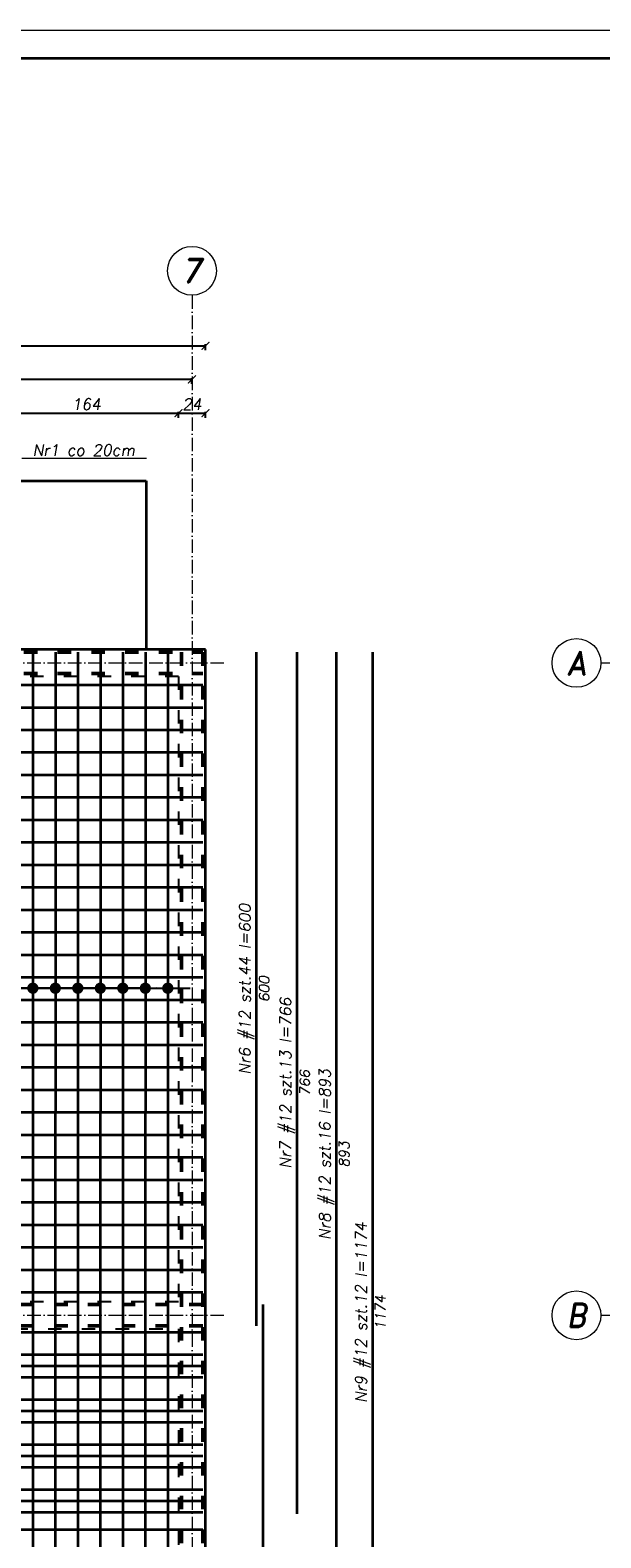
# Model space of a CAD drawing. Header units: millimetres. Extents: x 295948 to 312016, y 6878 to 18016.
# Tile 202 of 252: x 308267 to 308774, y 14501 to 15842. Entities that reach past the tile are written whole.
import ezdxf

# ---------------------------------------------------------------- set-up
doc = ezdxf.new("R2010")
doc.units = ezdxf.units.MM
doc.linetypes.add('ACAD_ISO03W100', pattern=[30, 12, -18])
doc.linetypes.add('ACAD_ISO10W100', pattern=[18, 12, -3, 0, -3])
for name, color, linetype, lineweight in [('konstrukcja', 3, 'Continuous', 35), ('konstrukcja wymiary', 1, 'Continuous', 13), ('opisy', 2, 'Continuous', 18), ('osie', 5, 'ACAD_ISO10W100', 13), ('zbrojenie', 4, 'Continuous', 50), ('zbrojenie płyty', 141, 'Continuous', 35)]:
    doc.layers.add(name, color=color, linetype=linetype, lineweight=lineweight)
doc.layers.add('przerywane', color=6, linetype='ACAD_ISO03W100')
doc.styles.add('KONSTRUKCJA', font='romand.shx', dxfattribs={"oblique": 10})
doc.styles.get("Standard").update_dxf_attribs({"font": 'romand.shx', "oblique": 10})
doc.dimstyles.new('150', dxfattribs={"dimtxt": 10, "dimasz": 7, "dimexe": 1.25, "dimexo": 0.625, "dimgap": 3, "dimtad": 1, "dimdec": 0, "dimrnd": 0.5, "dimtxsty": 'KONSTRUKCJA', "dimblk": 'ARCHTICK', "dimcen": 2.5, "dimadec": 0, "dimazin": 0, "dimtfac": 1, "dimtdec": 0, "dimtix": 1, "dimtmove": 0, "dimatfit": 3, "dimfxl": 4, "dimfxlon": 1, "dimarcsym": 0})
doc.dimstyles.new('kropki', dxfattribs={"dimtxt": 0.001, "dimasz": 10, "dimexe": 1.25, "dimexo": 0.625, "dimgap": 1, "dimtad": 1, "dimtxsty": 'Standard', "dimblk": 'DOT', "dimcen": 2.5, "dimadec": 0, "dimazin": 0, "dimtfac": 1, "dimtmove": 0, "dimatfit": 3, "dimfxl": 1, "dimfxlon": 1, "dimarcsym": 0})

# ---------------------------------------------------------------- blocks, each defined once
blk = doc.blocks.new('_ArchTick')
at = {"color": 0, "linetype": 'ByBlock', "lineweight": 13, "const_width": 0.15}
blk.add_lwpolyline([(-0.5, -0.5), (0.5, 0.5)], dxfattribs=at)
blk = doc.blocks.new('*D898')
at = {"layer": 'Defpoints', "color": 0, "transparency": 16777216}
for p in [(308398.4, 15501.2), (308234.4, 14393.2), (308398.4, 14393.2)]:
    blk.add_point(p, dxfattribs=at)
at = {"layer": 'konstrukcja wymiary', "color": 0, "lineweight": -2, "transparency": 16777216}
for p, q in [((308234.4, 15497.2), (308234.4, 15502.5)), ((308234.4, 15501.2), (308398.4, 15501.2)), ((308398.4, 15497.2), (308398.4, 15502.5))]:
    blk.add_line(p, q, dxfattribs=at)
at = {"layer": 'konstrukcja wymiary', "color": 0, "lineweight": -2, "transparency": 16777216, "xscale": 7, "yscale": 7, "zscale": 7, "rotation": 180}
blk.add_blockref('_ArchTick', (308234.4, 15501.2), dxfattribs=at)
at = {"layer": 'konstrukcja wymiary', "color": 0, "lineweight": -2, "transparency": 16777216, "xscale": 7, "yscale": 7, "zscale": 7}
blk.add_blockref('_ArchTick', (308398.4, 15501.2), dxfattribs=at)
at = {"layer": 'konstrukcja wymiary', "color": 0, "transparency": 16777216, "insert": (308316.4, 15509.2), "char_height": 10, "attachment_point": 5, "style": 'KONSTRUKCJA'}
blk.add_mtext('164', dxfattribs=at)
blk = doc.blocks.new('*D899')
at = {"layer": 'Defpoints', "color": 0, "transparency": 16777216}
for p in [(308422.4, 15501.2), (308422.4, 15291.2), (308398.4, 14393.2)]:
    blk.add_point(p, dxfattribs=at)
at = {"layer": 'konstrukcja wymiary', "color": 0, "lineweight": -2, "transparency": 16777216}
for p, q in [((308398.4, 15497.2), (308398.4, 15502.5)), ((308398.4, 15501.2), (308422.4, 15501.2)), ((308422.4, 15497.2), (308422.4, 15502.5))]:
    blk.add_line(p, q, dxfattribs=at)
at = {"layer": 'konstrukcja wymiary', "color": 0, "lineweight": -2, "transparency": 16777216, "xscale": 7, "yscale": 7, "zscale": 7, "rotation": 180}
blk.add_blockref('_ArchTick', (308398.4, 15501.2), dxfattribs=at)
at = {"layer": 'konstrukcja wymiary', "color": 0, "lineweight": -2, "transparency": 16777216, "xscale": 7, "yscale": 7, "zscale": 7}
blk.add_blockref('_ArchTick', (308422.4, 15501.2), dxfattribs=at)
at = {"layer": 'konstrukcja wymiary', "color": 0, "transparency": 16777216, "insert": (308410.4, 15509.2), "char_height": 10, "attachment_point": 5, "style": 'KONSTRUKCJA'}
blk.add_mtext('24', dxfattribs=at)
blk = doc.blocks.new('*D900')
at = {"layer": 'Defpoints', "color": 0, "transparency": 16777216}
for p in [(307990.4, 15531.2), (307990.4, 15291.2), (308410.4, 15291.2)]:
    blk.add_point(p, dxfattribs=at)
at = {"layer": 'konstrukcja wymiary', "color": 0, "lineweight": -2, "transparency": 16777216}
for p, q in [((307990.4, 15527.2), (307990.4, 15532.5)), ((308410.4, 15531.2), (307990.4, 15531.2)), ((308410.4, 15527.2), (308410.4, 15532.5))]:
    blk.add_line(p, q, dxfattribs=at)
at = {"layer": 'konstrukcja wymiary', "color": 0, "lineweight": -2, "transparency": 16777216, "xscale": 7, "yscale": 7, "zscale": 7, "rotation": 180}
blk.add_blockref('_ArchTick', (307990.4, 15531.2), dxfattribs=at)
at = {"layer": 'konstrukcja wymiary', "color": 0, "lineweight": -2, "transparency": 16777216, "xscale": 7, "yscale": 7, "zscale": 7}
blk.add_blockref('_ArchTick', (308410.4, 15531.2), dxfattribs=at)
at = {"layer": 'konstrukcja wymiary', "color": 0, "transparency": 16777216, "insert": (308200.4, 15539.2), "char_height": 10, "attachment_point": 5, "style": 'KONSTRUKCJA'}
blk.add_mtext('420', dxfattribs=at)
blk = doc.blocks.new('*D882')
at = {"layer": 'Defpoints', "color": 0, "transparency": 16777216}
for p in [(308422.4, 15561.2), (306638.4, 15291.2), (308422.4, 15291.2)]:
    blk.add_point(p, dxfattribs=at)
at = {"layer": 'konstrukcja wymiary', "color": 0, "lineweight": -2, "transparency": 16777216}
for p, q in [((306638.4, 15557.2), (306638.4, 15562.5)), ((306638.4, 15561.2), (308422.4, 15561.2)), ((308422.4, 15557.2), (308422.4, 15562.5))]:
    blk.add_line(p, q, dxfattribs=at)
at = {"layer": 'konstrukcja wymiary', "color": 0, "lineweight": -2, "transparency": 16777216, "xscale": 7, "yscale": 7, "zscale": 7, "rotation": 180}
blk.add_blockref('_ArchTick', (306638.4, 15561.2), dxfattribs=at)
at = {"layer": 'konstrukcja wymiary', "color": 0, "lineweight": -2, "transparency": 16777216, "xscale": 7, "yscale": 7, "zscale": 7}
blk.add_blockref('_ArchTick', (308422.4, 15561.2), dxfattribs=at)
at = {"layer": 'konstrukcja wymiary', "color": 0, "transparency": 16777216, "insert": (307530.4, 15569.2), "char_height": 10, "attachment_point": 5, "style": 'KONSTRUKCJA'}
blk.add_mtext('1784', dxfattribs=at)
blk = doc.blocks.new('_Dot')
at = {"color": 0, "linetype": 'ByBlock', "lineweight": -2}
blk.add_line((-0.5, 0), (-1, 0), dxfattribs=at)
at = {"color": 0, "linetype": 'ByBlock', "const_width": 0.5}
blk.add_lwpolyline([(-0.25, 0, 1), (0.25, 0, 1)], format="xyb", close=True, dxfattribs=at)
blk = doc.blocks.new('*D804')
at = {"layer": 'Defpoints', "color": 0, "transparency": 16777216}
for p in [(308268.9, 14990), (308248.9, 14979.7), (308268.9, 14979.7)]:
    blk.add_point(p, dxfattribs=at)
at = {"layer": 'konstrukcja wymiary', "color": 0, "lineweight": -2, "transparency": 16777216}
for p, q in [((308238.9, 14990), (308228.9, 14990)), ((308248.9, 14989), (308248.9, 14991.2)), ((308248.9, 14990), (308268.9, 14990)), ((308268.9, 14989), (308268.9, 14991.2)), ((308278.9, 14990), (308288.9, 14990))]:
    blk.add_line(p, q, dxfattribs=at)
at = {"layer": 'konstrukcja wymiary', "color": 0, "lineweight": -2, "transparency": 16777216, "xscale": 10, "yscale": 10, "zscale": 10}
blk.add_blockref('_Dot', (308248.9, 14990), dxfattribs=at)
at = {"layer": 'konstrukcja wymiary', "color": 0, "lineweight": -2, "transparency": 16777216, "xscale": 10, "yscale": 10, "zscale": 10, "rotation": 180}
blk.add_blockref('_Dot', (308268.9, 14990), dxfattribs=at)
at = {"layer": 'konstrukcja wymiary', "color": 0, "transparency": 16777216, "insert": (308258.9, 14991), "char_height": 0.001, "attachment_point": 5}
blk.add_mtext('20', dxfattribs=at)
blk = doc.blocks.new('*D805')
at = {"layer": 'Defpoints', "color": 0, "transparency": 16777216}
for p in [(308288.9, 14990), (308268.9, 14979.7), (308288.9, 14979.7)]:
    blk.add_point(p, dxfattribs=at)
at = {"layer": 'konstrukcja wymiary', "color": 0, "lineweight": -2, "transparency": 16777216}
for p, q in [((308258.9, 14990), (308248.9, 14990)), ((308268.9, 14989), (308268.9, 14991.2)), ((308268.9, 14990), (308288.9, 14990)), ((308288.9, 14989), (308288.9, 14991.2)), ((308298.9, 14990), (308308.9, 14990))]:
    blk.add_line(p, q, dxfattribs=at)
at = {"layer": 'konstrukcja wymiary', "color": 0, "lineweight": -2, "transparency": 16777216, "xscale": 10, "yscale": 10, "zscale": 10}
blk.add_blockref('_Dot', (308268.9, 14990), dxfattribs=at)
at = {"layer": 'konstrukcja wymiary', "color": 0, "lineweight": -2, "transparency": 16777216, "xscale": 10, "yscale": 10, "zscale": 10, "rotation": 180}
blk.add_blockref('_Dot', (308288.9, 14990), dxfattribs=at)
at = {"layer": 'konstrukcja wymiary', "color": 0, "transparency": 16777216, "insert": (308278.9, 14991), "char_height": 0.001, "attachment_point": 5}
blk.add_mtext('20', dxfattribs=at)
blk = doc.blocks.new('*D806')
at = {"layer": 'Defpoints', "color": 0, "transparency": 16777216}
for p in [(308308.9, 14990), (308288.9, 14979.7), (308308.9, 14979.7)]:
    blk.add_point(p, dxfattribs=at)
at = {"layer": 'konstrukcja wymiary', "color": 0, "lineweight": -2, "transparency": 16777216}
for p, q in [((308278.9, 14990), (308268.9, 14990)), ((308288.9, 14989), (308288.9, 14991.2)), ((308288.9, 14990), (308308.9, 14990)), ((308308.9, 14989), (308308.9, 14991.2)), ((308318.9, 14990), (308328.9, 14990))]:
    blk.add_line(p, q, dxfattribs=at)
at = {"layer": 'konstrukcja wymiary', "color": 0, "lineweight": -2, "transparency": 16777216, "xscale": 10, "yscale": 10, "zscale": 10}
blk.add_blockref('_Dot', (308288.9, 14990), dxfattribs=at)
at = {"layer": 'konstrukcja wymiary', "color": 0, "lineweight": -2, "transparency": 16777216, "xscale": 10, "yscale": 10, "zscale": 10, "rotation": 180}
blk.add_blockref('_Dot', (308308.9, 14990), dxfattribs=at)
at = {"layer": 'konstrukcja wymiary', "color": 0, "transparency": 16777216, "insert": (308298.9, 14991), "char_height": 0.001, "attachment_point": 5}
blk.add_mtext('20', dxfattribs=at)
blk = doc.blocks.new('*D807')
at = {"layer": 'Defpoints', "color": 0, "transparency": 16777216}
for p in [(308328.9, 14990), (308308.9, 14979.7), (308328.9, 14979.7)]:
    blk.add_point(p, dxfattribs=at)
at = {"layer": 'konstrukcja wymiary', "color": 0, "lineweight": -2, "transparency": 16777216}
for p, q in [((308298.9, 14990), (308288.9, 14990)), ((308308.9, 14989), (308308.9, 14991.2)), ((308308.9, 14990), (308328.9, 14990)), ((308328.9, 14989), (308328.9, 14991.2)), ((308338.9, 14990), (308348.9, 14990))]:
    blk.add_line(p, q, dxfattribs=at)
at = {"layer": 'konstrukcja wymiary', "color": 0, "lineweight": -2, "transparency": 16777216, "xscale": 10, "yscale": 10, "zscale": 10}
blk.add_blockref('_Dot', (308308.9, 14990), dxfattribs=at)
at = {"layer": 'konstrukcja wymiary', "color": 0, "lineweight": -2, "transparency": 16777216, "xscale": 10, "yscale": 10, "zscale": 10, "rotation": 180}
blk.add_blockref('_Dot', (308328.9, 14990), dxfattribs=at)
at = {"layer": 'konstrukcja wymiary', "color": 0, "transparency": 16777216, "insert": (308318.9, 14991), "char_height": 0.001, "attachment_point": 5}
blk.add_mtext('20', dxfattribs=at)
blk = doc.blocks.new('*D808')
at = {"layer": 'Defpoints', "color": 0, "transparency": 16777216}
for p in [(308348.9, 14990), (308328.9, 14979.7), (308348.9, 14979.7)]:
    blk.add_point(p, dxfattribs=at)
at = {"layer": 'konstrukcja wymiary', "color": 0, "lineweight": -2, "transparency": 16777216}
for p, q in [((308318.9, 14990), (308308.9, 14990)), ((308328.9, 14989), (308328.9, 14991.2)), ((308328.9, 14990), (308348.9, 14990)), ((308348.9, 14989), (308348.9, 14991.2)), ((308358.9, 14990), (308368.9, 14990))]:
    blk.add_line(p, q, dxfattribs=at)
at = {"layer": 'konstrukcja wymiary', "color": 0, "lineweight": -2, "transparency": 16777216, "xscale": 10, "yscale": 10, "zscale": 10}
blk.add_blockref('_Dot', (308328.9, 14990), dxfattribs=at)
at = {"layer": 'konstrukcja wymiary', "color": 0, "lineweight": -2, "transparency": 16777216, "xscale": 10, "yscale": 10, "zscale": 10, "rotation": 180}
blk.add_blockref('_Dot', (308348.9, 14990), dxfattribs=at)
at = {"layer": 'konstrukcja wymiary', "color": 0, "transparency": 16777216, "insert": (308338.9, 14991), "char_height": 0.001, "attachment_point": 5}
blk.add_mtext('20', dxfattribs=at)
blk = doc.blocks.new('*D809')
at = {"layer": 'Defpoints', "color": 0, "transparency": 16777216}
for p in [(308368.9, 14990), (308348.9, 14979.7), (308368.9, 14979.7)]:
    blk.add_point(p, dxfattribs=at)
at = {"layer": 'konstrukcja wymiary', "color": 0, "lineweight": -2, "transparency": 16777216}
for p, q in [((308338.9, 14990), (308328.9, 14990)), ((308348.9, 14989), (308348.9, 14991.2)), ((308348.9, 14990), (308368.9, 14990)), ((308368.9, 14989), (308368.9, 14991.2)), ((308378.9, 14990), (308388.9, 14990))]:
    blk.add_line(p, q, dxfattribs=at)
at = {"layer": 'konstrukcja wymiary', "color": 0, "lineweight": -2, "transparency": 16777216, "xscale": 10, "yscale": 10, "zscale": 10}
blk.add_blockref('_Dot', (308348.9, 14990), dxfattribs=at)
at = {"layer": 'konstrukcja wymiary', "color": 0, "lineweight": -2, "transparency": 16777216, "xscale": 10, "yscale": 10, "zscale": 10, "rotation": 180}
blk.add_blockref('_Dot', (308368.9, 14990), dxfattribs=at)
at = {"layer": 'konstrukcja wymiary', "color": 0, "transparency": 16777216, "insert": (308358.9, 14991), "char_height": 0.001, "attachment_point": 5}
blk.add_mtext('20', dxfattribs=at)
blk = doc.blocks.new('*D810')
at = {"layer": 'Defpoints', "color": 0, "transparency": 16777216}
for p in [(308388.9, 14990), (308368.9, 14979.7), (308388.9, 14979.7)]:
    blk.add_point(p, dxfattribs=at)
at = {"layer": 'konstrukcja wymiary', "color": 0, "lineweight": -2, "transparency": 16777216}
for p, q in [((308358.9, 14990), (308348.9, 14990)), ((308368.9, 14989), (308368.9, 14991.2)), ((308368.9, 14990), (308388.9, 14990)), ((308388.9, 14989), (308388.9, 14991.2)), ((308398.9, 14990), (308408.9, 14990))]:
    blk.add_line(p, q, dxfattribs=at)
at = {"layer": 'konstrukcja wymiary', "color": 0, "lineweight": -2, "transparency": 16777216, "xscale": 10, "yscale": 10, "zscale": 10}
blk.add_blockref('_Dot', (308368.9, 14990), dxfattribs=at)
at = {"layer": 'konstrukcja wymiary', "color": 0, "lineweight": -2, "transparency": 16777216, "xscale": 10, "yscale": 10, "zscale": 10, "rotation": 180}
blk.add_blockref('_Dot', (308388.9, 14990), dxfattribs=at)
at = {"layer": 'konstrukcja wymiary', "color": 0, "transparency": 16777216, "insert": (308378.9, 14991), "char_height": 0.001, "attachment_point": 5}
blk.add_mtext('20', dxfattribs=at)

msp = doc.modelspace()

# ---------------------------------------------------------------- linework, layer by layer
at = {"layer": 'konstrukcja'}
for p, q in [((308035.153, 15441.224), (308369.553, 15441.224)), ((308369.553, 15441.224), (308369.553, 15291.224)), ((308422.44, 15291.224), (306638.44, 15291.224)), ((308422.44, 14052.224), (308422.44, 15291.224))]:
    msp.add_line(p, q, dxfattribs=at)
msp.add_lwpolyline([(311991.285, 15816.794), (311991.285, 13766.794), (306291.285, 13766.794), (306291.285, 15816.794)], close=True, dxfattribs=at)
at = {"layer": 'konstrukcja wymiary'}
msp.add_line((308370.082, 15460.963), (308259.186, 15460.963), dxfattribs=at)
msp.add_lwpolyline([(312016.285, 15841.794), (312016.285, 13741.794), (306266.285, 13741.794), (306266.285, 15841.794)], close=True, dxfattribs=at)
at = {"layer": 'opisy'}
for centre in [(308410.44, 15627.848), (308752.263, 15279.224), (308752.263, 14699.224)]:
    msp.add_circle(centre, 21.7, dxfattribs=at)
at = {"layer": 'osie'}
for p, q in [((308410.44, 15606.148), (308410.44, 13976.332)), ((306435.771, 15279.224), (308440.491, 15279.224)), ((308773.963, 15279.224), (310778.683, 15279.224)), ((306435.771, 14699.224), (308440.491, 14699.224)), ((308773.963, 14699.224), (310778.683, 14699.224))]:
    msp.add_line(p, q, dxfattribs=at)
at = {"layer": 'przerywane'}
for p, q in [((308398.44, 15267.224), (308002.44, 15267.224)), ((308398.44, 15267.224), (308398.44, 14711.224)), ((308398.44, 14711.224), (308002.44, 14711.224)), ((307802.44, 14687.224), (308398.556, 14687.224)), ((308398.556, 14687.224), (308398.556, 14076.224))]:
    msp.add_line(p, q, dxfattribs=at)
at = {"layer": 'zbrojenie', "linetype": 'ACAD_ISO03W100'}
for p, q in [((306640.94, 15288.724), (308419.94, 15288.724)), ((308400.94, 15288.724), (308400.94, 14054.724)), ((308419.94, 15288.724), (308419.94, 14054.724)), ((306640.94, 15269.724), (308419.94, 15269.724)), ((308419.94, 14708.724), (306640.94, 14708.724)), ((308419.94, 14689.724), (306640.94, 14689.724))]:
    msp.add_line(p, q, dxfattribs=at)
at = {"layer": 'zbrojenie płyty'}
for p, q in [((308268.94, 15288.724), (308268.823, 14395.724)), ((308288.94, 15288.724), (308288.823, 14395.724)), ((308308.94, 15288.724), (308308.823, 14395.724)), ((308328.94, 15288.724), (308328.823, 14395.724)), ((308348.94, 15288.724), (308348.823, 14395.724)), ((308368.94, 15288.724), (308368.823, 14395.724)), ((308388.94, 15288.724), (308388.823, 14395.724)), ((308467.483, 15288.724), (308467.483, 14689.724)), ((308503.558, 15288.724), (308503.558, 14522.724)), ((308538.58, 15288.724), (308538.58, 14395.724)), ((308570.813, 15288.724), (308570.813, 14114.724)), ((307980.94, 15259.724), (308419.94, 15259.724)), ((307980.94, 15239.724), (308419.94, 15239.724)), ((307980.94, 15219.724), (308419.94, 15219.724)), ((307980.94, 15199.724), (308419.94, 15199.724)), ((307980.94, 15179.724), (308419.94, 15179.724)), ((307980.94, 15159.724), (308419.94, 15159.724)), ((307980.94, 15139.724), (308419.94, 15139.724)), ((307980.94, 15119.724), (308419.94, 15119.724)), ((307980.94, 15099.724), (308419.94, 15099.724)), ((307980.94, 15079.724), (308419.94, 15079.724)), ((307980.94, 15059.724), (308419.94, 15059.724)), ((307980.94, 15039.724), (308419.94, 15039.724)), ((307980.94, 15019.724), (308419.94, 15019.724)), ((307980.94, 14999.724), (308419.94, 14999.724)), ((307980.94, 14979.724), (308419.94, 14979.724)), ((307980.94, 14959.724), (308419.94, 14959.724)), ((307980.94, 14939.724), (308419.94, 14939.724)), ((307980.94, 14919.724), (308419.94, 14919.724)), ((307980.94, 14899.724), (308419.94, 14899.724)), ((307980.94, 14879.724), (308419.94, 14879.724)), ((307980.94, 14859.724), (308419.94, 14859.724)), ((307980.94, 14839.724), (308419.94, 14839.724)), ((307980.94, 14819.724), (308419.94, 14819.724)), ((307980.94, 14799.724), (308419.94, 14799.724)), ((307980.94, 14779.724), (308419.94, 14779.724)), ((307980.94, 14759.724), (308419.94, 14759.724)), ((307980.94, 14739.724), (308419.94, 14739.724)), ((307980.94, 14719.724), (308419.94, 14719.724)), ((308473.72, 14054.724), (308473.72, 14708.724)), ((308419.94, 14683.964), (307260.94, 14683.964)), ((308419.94, 14663.964), (307260.94, 14663.964)), ((308419.94, 14653.964), (307780.94, 14653.964)), ((308419.94, 14643.964), (307260.94, 14643.964)), ((308419.94, 14623.964), (307260.94, 14623.964)), ((308419.94, 14613.964), (307780.94, 14613.964)), ((308419.94, 14603.964), (307260.94, 14603.964)), ((308419.94, 14583.964), (307260.94, 14583.964)), ((308419.94, 14573.964), (307780.94, 14573.964)), ((308419.94, 14563.964), (307260.94, 14563.964)), ((308419.94, 14543.964), (307260.94, 14543.964)), ((308419.94, 14533.964), (307780.94, 14533.964)), ((308419.94, 14523.964), (307260.94, 14523.964)), ((308419.94, 14508.452), (307780.94, 14508.452))]:
    msp.add_line(p, q, dxfattribs=at)

# ---------------------------------------------------------------- texts
at = {"layer": 'opisy', "attachment_point": 5}
for s, insert, char_height, width in [('7', (308410.44, 15627.848), 21, 6.92519), ('Nr1 co 20cm', (308314.232, 15468.408), 10, 231.49388), ('A', (308752.263, 15279.224), 21, 6.92519), ('B', (308752.263, 14699.224), 21, 6.92519)]:
    msp.add_mtext(s, dxfattribs=dict(at, insert=insert, char_height=char_height, width=width))
at = {"layer": 'opisy', "width": 253.11941, "attachment_point": 5, "rotation": 90}
for s, insert, char_height in [('Nr6 #12 szt.44 l=600', (308459.081, 14989.224), 9.99999), ('600', (308474.595, 14989.224), 9), ('Nr7 #12 szt.13 l=766', (308495.156, 14905.724), 9.99999), ('766', (308510.67, 14905.724), 9), ('Nr8 #12 szt.16 l=893', (308530.178, 14842.224), 9.99999), ('893', (308545.692, 14842.224), 9), ('Nr9 #12 szt.12 l=1174', (308562.411, 14701.724), 9.99999), ('1174', (308577.925, 14701.724), 9)]:
    msp.add_mtext(s, dxfattribs=dict(at, insert=insert, char_height=char_height))

# ---------------------------------------------------------------- dimensions: what is measured, and where the dimension line sits
at = {"layer": 'konstrukcja wymiary'}
for base, p1, p2, picture, middle in [((308422.44, 15561.224), (306638.44, 15291.224), (308422.44, 15291.224), '*D882', (307530.44, 15569.224)), ((307990.44, 15531.224), (308410.44, 15291.224), (307990.44, 15291.224), '*D900', (308200.44, 15539.224))]:
    dim = msp.add_linear_dim(base=base, p1=p1, p2=p2, dimstyle='150', dxfattribs=at)
    dim.commit()
    dim.dimension.update_dxf_attribs({"geometry": picture, "text_midpoint": middle})
for base, p1, p2, dimstyle, picture, middle in [((308398.44, 15501.224), (308234.44, 14393.224), (308398.44, 14393.224), '150', '*D898', (308316.44, 15509.224)), ((308422.44, 15501.224), (308398.44, 14393.224), (308422.44, 15291.224), '150', '*D899', (308410.44, 15509.224)), ((308268.897, 14989.991), (308248.897, 14979.724), (308268.897, 14979.724), 'kropki', '*D804', (308258.897, 14990.992)), ((308288.897, 14989.991), (308268.897, 14979.724), (308288.897, 14979.724), 'kropki', '*D805', (308278.897, 14990.992)), ((308308.897, 14989.991), (308288.897, 14979.724), (308308.897, 14979.724), 'kropki', '*D806', (308298.897, 14990.992)), ((308328.897, 14989.991), (308308.897, 14979.724), (308328.897, 14979.724), 'kropki', '*D807', (308318.897, 14990.992)), ((308348.897, 14989.991), (308328.897, 14979.724), (308348.897, 14979.724), 'kropki', '*D808', (308338.897, 14990.992)), ((308368.897, 14989.991), (308348.897, 14979.724), (308368.897, 14979.724), 'kropki', '*D809', (308358.897, 14990.992)), ((308388.897, 14989.991), (308368.897, 14979.724), (308388.897, 14979.724), 'kropki', '*D810', (308378.897, 14990.992))]:
    dim = msp.add_linear_dim(base=base, p1=p1, p2=p2, dimstyle=dimstyle, override={"dimtmove": 1}, dxfattribs=at)
    dim.commit()
    dim.dimension.update_dxf_attribs({"geometry": picture, "text_midpoint": middle})

doc.saveas('drawing.dxf')
